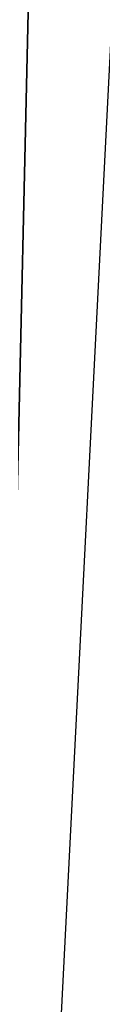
# Model space of a CAD drawing. Extents: x -950 to 950, y -950 to 950.
# Tile 232 of 256: x -920.9662 to -920.9298, y 0.9219 to 1.3828. Entities that reach past the tile are written whole.
import ezdxf

# ---------------------------------------------------------------- set-up
doc = ezdxf.new("R2010")
doc.units = 0
doc.layers.get('0').update_dxf_attribs({"color": 13, "linetype": 'CONTINUOUS'})

# ---------------------------------------------------------------- blocks, each defined once
blk = doc.blocks.new('OBJ_000001')
for p, q in [((-920.9963, 0, 30.16272), (-920.03667, 42.19291, 30.16272)), ((-920.03667, 42.19291, 6.99997), (-920.9963, 0, 6.99997))]:
    blk.add_line(p, q)
blk = doc.blocks.new('OBJ_000002')
for p, q in [((-916.19146, 94.0504), (-920.9963, 0)), ((-916.19146, 94.0504, 2.99999), (-920.9963, 0, 2.99999)), ((-916.19146, 94.0504, 38.99984), (-920.9963, 0, 38.99984))]:
    blk.add_line(p, q)
blk = doc.blocks.new('SKPC51C')
for name in ['OBJ_000001', 'OBJ_000002']:
    blk.add_blockref(name, (0, 0))

msp = doc.modelspace()

# ---------------------------------------------------------------- block references
msp.add_blockref('SKPC51C', (0, 0))

doc.saveas('drawing.dxf')
